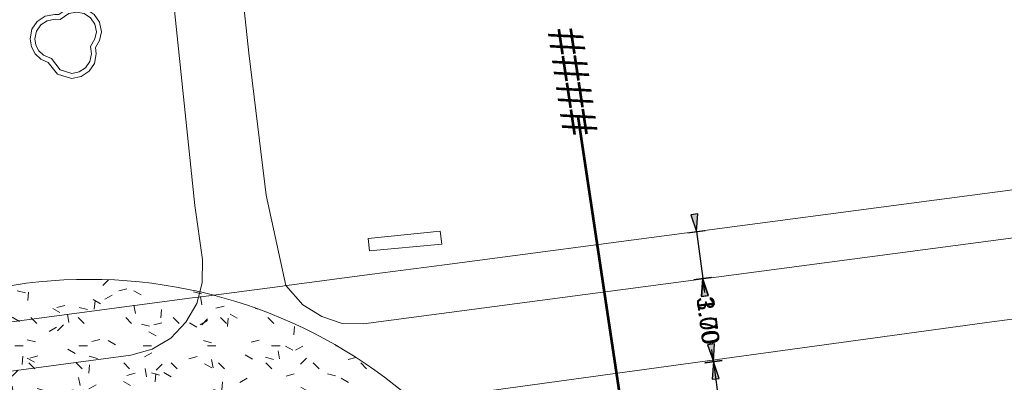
# Model space of a CAD drawing. Header units: metres. Extents: x 231584 to 239351, y 577231 to 577839.
# Tile 10 of 70: x 231854 to 231889, y 577479 to 577492. Entities that reach past the tile are written whole.
import ezdxf

# ---------------------------------------------------------------- set-up
doc = ezdxf.new("R2010")
doc.units = ezdxf.units.M
doc.header["$MEASUREMENT"] = 0
doc.layers.get('Defpoints').update_dxf_attribs({"color": 6, "lineweight": 0})
for name, color, linetype, lineweight in [('B03', 12, 'Continuous', 0), ('N-WE-GR-GRAS_BERM-A-500', 72, 'Continuous', 13), ('s_BOOM', 7, 'Continuous', 0), ('V01', 8, 'Continuous', 0), ('V02', 253, 'Continuous', 0), ('X-XX-AL-VERWIJZING_PROFIEL-S', 150, 'Continuous', 30)]:
    doc.layers.add(name, color=color, linetype=linetype, lineweight=lineweight)
doc.styles.add('NLCS', font='arial.ttf')
doc.styles.add('NLCS-ISO', font='arial.ttf')
doc.dimstyles.new('LI_ANNOM_S_AR', dxfattribs={"dimtxt": 2.5, "dimasz": 1, "dimexe": 0, "dimexo": 0, "dimgap": 1, "dimtad": 0, "dimzin": 2, "dimdsep": 46, "dimtxsty": 'NLCS', "dimblk": 'StagDimArrow', "dimcen": 0.09, "dimse1": 1, "dimse2": 1, "dimclrd": 1, "dimclre": 1, "dimclrt": 7, "dimazin": 0, "dimtfac": 1, "dimtdec": 0, "dimtmove": 0, "dimatfit": 1, "dimldrblk": 'StagDimArrow', "dimfxl": 1, "dimtolj": 1, "dimtzin": 2, "dimarcsym": 0})

# ---------------------------------------------------------------- blocks, each defined once
blk = doc.blocks.new('StagDimArrow')
at = {"color": 0}
blk.add_line((0, -12.5), (0, 12.5), dxfattribs=at)
blk.add_lwpolyline([(0, 0), (-25, 5), (-25, -5)], close=True, dxfattribs=at)
at = {"color": 0, "extrusion": (0, 0, -1)}
blk.add_solid([(0, 0), (25, 5), (25, -5)], dxfattribs=at)
blk = doc.blocks.new('*D112')
at = {"color": 1, "linetype": 'Continuous', "lineweight": -2, "transparency": 16777216}
for p, q in [((231877.986, 577484.357), (231877.983, 577484.382)), ((231877.99, 577484.332), (231878.21, 577482.646)), ((231878.213, 577482.622), (231878.275, 577482.151))]:
    blk.add_line(p, q, dxfattribs=at)
at = {"layer": 'Defpoints', "color": 0, "linetype": 'Continuous', "transparency": 16777216}
for p in [(231876.451, 577484.131), (231878.21, 577482.646), (231876.671, 577482.445)]:
    blk.add_point(p, dxfattribs=at)
at = {"color": 1, "linetype": 'Continuous', "lineweight": -2, "transparency": 16777216, "xscale": 0.025, "yscale": 0.025, "zscale": 0.025}
for p, rotation in [((231877.99, 577484.332), 277.4458693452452), ((231878.21, 577482.646), 97.4458693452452)]:
    blk.add_blockref('StagDimArrow', p, dxfattribs=dict(at, rotation=rotation))
at = {"color": 7, "linetype": 'Continuous', "transparency": 16777216, "insert": (231878.408, 577481.128), "char_height": 0.625, "attachment_point": 5, "rotation": 277.4459, "style": 'NLCS'}
blk.add_mtext('\\A1;1.70', dxfattribs=at)
blk = doc.blocks.new('*D114')
at = {"color": 1, "linetype": 'Continuous', "lineweight": -2, "transparency": 16777216}
for p, q in [((231878.205, 577482.622), (231878.259, 577482.211)), ((231878.589, 577479.697), (231878.535, 577480.108))]:
    blk.add_line(p, q, dxfattribs=at)
at = {"layer": 'Defpoints', "color": 0, "linetype": 'Continuous', "transparency": 16777216}
for p in [(231876.673, 577482.446), (231877.972, 577479.591), (231878.592, 577479.672)]:
    blk.add_point(p, dxfattribs=at)
at = {"color": 1, "linetype": 'Continuous', "lineweight": -2, "transparency": 16777216, "xscale": 0.025, "yscale": 0.025, "zscale": 0.025}
for p, rotation in [((231878.202, 577482.647), 97.48662527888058), ((231878.592, 577479.672), 277.4866252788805)]:
    blk.add_blockref('StagDimArrow', p, dxfattribs=dict(at, rotation=rotation))
at = {"color": 7, "linetype": 'Continuous', "transparency": 16777216, "insert": (231878.397, 577481.159), "char_height": 0.625, "attachment_point": 5, "rotation": 277.4866, "style": 'NLCS'}
blk.add_mtext('\\A1;3.00', dxfattribs=at)
blk = doc.blocks.new('*D116')
at = {"color": 1, "linetype": 'Continuous', "lineweight": -2, "transparency": 16777216}
for p, q in [((231878.596, 577479.648), (231878.93, 577477.107)), ((231879.54, 577472.465), (231879.206, 577475.006))]:
    blk.add_line(p, q, dxfattribs=at)
at = {"layer": 'Defpoints', "color": 0, "linetype": 'Continuous', "transparency": 16777216}
for p in [(231877.972, 577479.591), (231879.543, 577472.44), (231878.015, 577472.24)]:
    blk.add_point(p, dxfattribs=at)
at = {"color": 1, "linetype": 'Continuous', "lineweight": -2, "transparency": 16777216, "xscale": 0.025, "yscale": 0.025, "zscale": 0.025}
for p, rotation in [((231878.592, 577479.672), 97.48662527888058), ((231879.543, 577472.44), 277.4866252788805)]:
    blk.add_blockref('StagDimArrow', p, dxfattribs=dict(at, rotation=rotation))
at = {"color": 7, "linetype": 'Continuous', "transparency": 16777216, "insert": (231879.068, 577476.056), "char_height": 0.625, "attachment_point": 5, "rotation": 277.4866, "style": 'NLCS'}
blk.add_mtext('\\A1;7.29', dxfattribs=at)
blk = doc.blocks.new('*U40')
at = {"color": 0, "linetype": 'ByBlock', "lineweight": 53, "ltscale": 10}
blk.add_line((1462.4, 0), (0, 0), dxfattribs=at)
blk.add_circle((-25, 0), 25, dxfattribs=at)
blk = doc.blocks.new('BOOM')
at = {"lineweight": -2, "flags": 128}
blk.add_lwpolyline([(12.77, 3.98), (12.07, 7.4), (10.16, 10.19), (7.33, 12.08), (3.88, 12.77), (0.42, 12.07), (-2.48, 10.1), (-3.89, 10.21), (-7.35, 9.53), (-10.17, 7.64), (-12.08, 4.85), (-12.77, 1.43), (-12.3, -1.44), (-10.96, -3.92), (-8.89, -5.84), (-6.23, -7.04), (-2.99, -11.2), (2.09, -12.77), (5.54, -12.08), (8.37, -10.19), (10.27, -7.4), (10.97, -3.99), (10.67, -1.68), (12.1, 0.87), (12.77, 3.98)], dxfattribs=at)
blk.add_lwpolyline([(11.02, 3.99), (10.46, 6.72), (8.93, 8.95), (6.67, 10.47), (3.88, 11.02), (1.1, 10.46), (-2.02, 8.34), (-3.79, 8.48), (-6.68, 7.91), (-8.94, 6.39), (-10.47, 4.17), (-11.03, 1.4), (-10.65, -0.87), (-9.58, -2.85), (-7.93, -4.4), (-5.14, -5.66), (-1.97, -9.72), (2.18, -11), (4.87, -10.46), (7.14, -8.95), (8.66, -6.72), (9.24, -3.93), (8.89, -1.34), (10.48, 1.48)], close=True, dxfattribs=at)

msp = doc.modelspace()

# ---------------------------------------------------------------- hatches: boundary and pattern name
at = {"layer": 'N-WE-GR-GRAS_BERM-A-500', "linetype": 'Continuous'}
h = msp.add_hatch(dxfattribs=at)
h.set_pattern_fill('AGR-GRAS_01', color=256, scale=0.1, pattern_type=2)
h.set_pattern_definition([(0, (-0.126, -19.7714), (2.5, 2.5), [0.3, -2]), (45, (0.874, -19.2714), (-0.282842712, 4.666904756), [0.3, -2]), (30, (0.074, -19.4714), (0.568653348, 3.215063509), [0.3, -2]), (15, (0.674, -18.5714), (0.964067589, 1.8112354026), [0.3, -2]), (135, (0.274, -14.7714), (-0.0707106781, -1.6263455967), [0.3, -2]), (150, (2.874, -18.7714), (0.5392304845, -1.4660254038), [0.3, -2]), (165, (0.474, -19.6714), (0.358630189, -1.752536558), [0.3, -2]), (85, (0.874, -18.7714), (-2.181693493, 2.600041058), [0.3, -2]), (100, (-0.126, -19.7714), (-2.780294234, 1.946782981), [0.3, -2])])
edge = h.paths.add_edge_path(flags=17)
edge.add_arc((231856.24, 577464.95), 17.669, 0, 360)

# ---------------------------------------------------------------- linework, layer by layer
at = {"layer": 'B03', "flags": 128}
msp.add_lwpolyline([(231868.814, 577484.341), (231866.23, 577484.082), (231866.281, 577483.643), (231868.872, 577483.885), (231868.814, 577484.341)], dxfattribs=at)
at = {"layer": 'Defpoints'}
msp.add_circle((231856.24, 577464.95), 17.669, dxfattribs=at)
at = {"layer": 'V01', "flags": 128}
for points in [[(231863.278, 577482.394), (231862.578, 577485.637), (231861.953, 577490.727), (231860.103, 577508.046), (231859.894, 577510.872), (231860.077, 577513.878), (231860.779, 577516.699), (231861.811, 577518.859), (231863.414, 577521.33), (231866.297, 577524.155), (231875.668, 577531.963), (231889.866, 577543.656), (231894.099, 577547.159), (231895.354, 577546.646), (231897.62, 577540.257)], [(231858.135, 577503.383), (231860.025, 577485.267), (231860.3, 577483.327), (231860.293, 577482.501), (231860.18, 577482.069), (231860.157, 577481.981)], [(231860.157, 577481.981), (231863.16, 577482.378), (231863.278, 577482.394)]]:
    msp.add_lwpolyline(points, dxfattribs=at)
at = {"layer": 'V02', "flags": 128}
for points in [[(231892.325, 577486.224), (231889.216, 577485.814), (231886.316, 577485.432), (231868.967, 577483.144), (231866.379, 577482.803), (231863.4, 577482.41), (231863.278, 577482.394)], [(231863.278, 577482.394), (231863.893, 577481.709), (231864.575, 577481.291), (231865.302, 577481.031), (231866.064, 577481.026), (231888.077, 577483.94), (231893.308, 577484.632), (231903.393, 577482.944), (231915.914, 577484.616)], [(231860.157, 577481.981), (231860.098, 577481.757), (231859.706, 577481.09), (231859.171, 577480.51), (231858.493, 577480.111), (231857.73, 577479.904), (231844.586, 577478.15), (231788.206, 577470.695), (231776.464, 577469.111)], [(231860.157, 577481.981), (231859.925, 577481.951), (231847.173, 577480.265)], [(231858.365, 577476.946), (231888.567, 577481.094), (231893.299, 577481.721), (231903.522, 577480.023), (231915.499, 577481.612)]]:
    msp.add_lwpolyline(points, dxfattribs=at)

# ---------------------------------------------------------------- block references
at = {"layer": 's_BOOM', "xscale": 0.1, "yscale": 0.1, "zscale": 0.1}
msp.add_blockref('BOOM', (231855.4, 577491.1), dxfattribs=at)
at = {"layer": 'X-XX-AL-VERWIJZING_PROFIEL-S', "xscale": 0.02499999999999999, "yscale": 0.02499999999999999, "zscale": 0.02499999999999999, "rotation": 98.55418067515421}
msp.add_blockref('*U40', (231879.175, 577452.318), dxfattribs=at)

# ---------------------------------------------------------------- texts
at = {"layer": 'X-XX-AL-VERWIJZING_PROFIEL-S', "linetype": 'Continuous', "insert": (231873.551, 577489.708), "char_height": 1.25, "attachment_point": 5, "rotation": 98.5542, "style": 'NLCS-ISO'}
msp.add_mtext('####', dxfattribs=at)

# ---------------------------------------------------------------- dimensions: what is measured, and where the dimension line sits
at = {"color": 1, "linetype": 'Continuous'}
dim = msp.add_linear_dim(base=(231878.21, 577482.646), p1=(231876.451, 577484.131), p2=(231876.671, 577482.445), angle=277.4459, dimstyle='LI_ANNOM_S_AR', override={"dimscale": 0, "dimtxt": 0.625, "dimasz": 0.025, "dimgap": 0.25, "dimcen": 0.0225}, dxfattribs=at)
dim.commit()
dim.dimension.update_dxf_attribs({"geometry": '*D112', "text_midpoint": (231878.408, 577481.128), "dimtype": 160})
for base, p1, p2, picture, middle in [((231878.592, 577479.672), (231876.673, 577482.446), (231877.972, 577479.591), '*D114', (231878.397, 577481.159)), ((231879.543, 577472.44), (231877.972, 577479.591), (231878.015, 577472.24), '*D116', (231879.068, 577476.056))]:
    dim = msp.add_linear_dim(base=base, p1=p1, p2=p2, angle=277.4866, dimstyle='LI_ANNOM_S_AR', override={"dimscale": 0, "dimtxt": 0.625, "dimasz": 0.025, "dimgap": 0.25, "dimcen": 0.0225}, dxfattribs=at)
    dim.commit()
    dim.dimension.update_dxf_attribs({"geometry": picture, "text_midpoint": middle})

doc.saveas('drawing.dxf')
